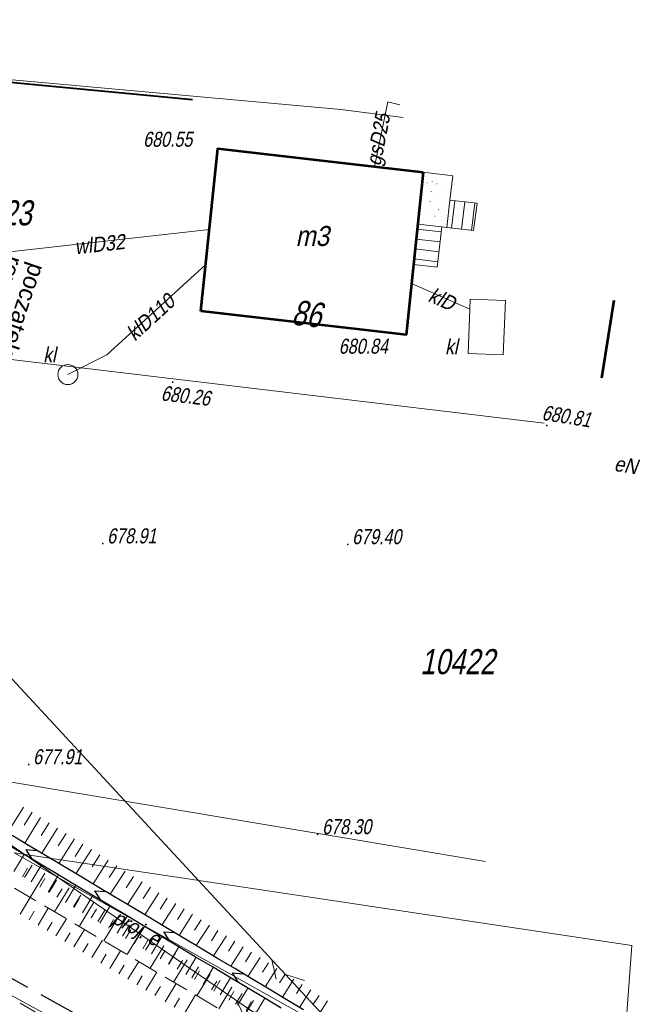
# Model space of a CAD drawing. Header units: metres. Extents: x 7168 to 12828, y 1523 to 3619.
# Tile 48 of 133: x 8778 to 8809, y 3457 to 3506. Entities that reach past the tile are written whole.
import ezdxf

# ---------------------------------------------------------------- set-up
doc = ezdxf.new("R2010")
doc.units = ezdxf.units.M
for name, pattern in [('BUBZ01-500', [1.75, 1.25, -0.5]), ('DGN Style 2', [3.921133, 2.35268, -1.568453]), ('DGN Style 3', [2.649063, 1.892188, -0.756875])]:
    doc.linetypes.add(name, pattern=pattern)
for name, color, linetype, lineweight in [('1_opis remont rowy', 5, 'Continuous', 0), ('211-numer działki ewidencyjnej', 7, 'Continuous', 0), ('219-działka ewidencyjna', 7, 'Continuous', 0), ('238-Punkt adresowy budynku', 250, 'Continuous', 0), ('2_krawedz jezdni', 7, 'DGN Style 3', 30), ('2_krawedz pobocza', 7, 'DGN Style 2', 13), ('312-budynek ewidencyjny', 7, 'Continuous', 0), ('312-oznaczenie budynku ewidencyjnego-Atr117', 7, 'Continuous', 0), ('352-schody', 7, 'Continuous', 0), ('4_korytka sciekowe', 5, 'Continuous', 13), ('_0', 7, 'Continuous', 0), ('BUBZ01', 4, 'Continuous', 0), ('BUBZ01_1', 4, 'Continuous', 0), ('EGBI - Wiatrołap', 7, 'Continuous', 0), ('ogrodzenie trwałe (linia)', 250, 'Continuous', 0), ('osadnik kanalizacji lokalnej (dół Chambeau) (powierzchnia)', 250, 'Continuous', 0), ('przewód elektroenergetyczny (linia)-Atr1', 250, 'Continuous', 0), ('przewód elektroenergetyczny - projektowany lub w budowie (linia) - ob. projektowany-Atr1', 250, 'Continuous', 0), ('przewód gazowy (linia)', 250, 'Continuous', 0), ('przewód gazowy (linia)-Atr1', 250, 'Continuous', 0), ('przewód kanalizacyjny (linia)', 250, 'Continuous', 0), ('przewód kanalizacyjny (linia)-Atr1', 250, 'Continuous', 0), ('przewód wodociągowy (linia)', 250, 'Continuous', 0), ('przewód wodociągowy (linia)-Atr1', 250, 'Continuous', 0), ('RTPW02', 98, 'Continuous', 0), ('SUKM - Osadnik  szambo', 7, 'Continuous', 0), ('SUTP_B - Przewód telekomunikacyjny napowietrzny', 7, 'Continuous', 0)]:
    doc.layers.add(name, color=color, linetype=linetype, lineweight=lineweight)
doc.styles.add('None', font='arial.ttf', dxfattribs={"width": 0.9})
doc.styles.get("Standard").update_dxf_attribs({"font": 'arial.ttf'})
doc.styles.add('Style-Arial', font='arial.ttf')

# ---------------------------------------------------------------- blocks, each defined once
blk = doc.blocks.new('SUKM')
at = {"layer": 'SUKM - Osadnik  szambo', "color": 34, "linetype": 'Continuous', "lineweight": 13}
blk.add_circle((0, 0), 1, dxfattribs=at)
blk = doc.blocks.new('RTPW02_1')
at = {"layer": 'RTPW02', "linetype": 'Continuous'}
h = blk.add_hatch(color=256, dxfattribs=at)
edge = h.paths.add_edge_path()
edge.add_arc((0, 0), 0.0045, 0, 360)

msp = doc.modelspace()

# ---------------------------------------------------------------- linework, layer by layer
at = {"layer": '219-działka ewidencyjna', "color": 3, "linetype": 'Continuous', "lineweight": 13, "true_color": 0x00ff00, "flags": 128}
for points in [[(8744.808, 3506.343), (8794.408, 3501.853)], [(8794.408, 3501.853), (8797.515, 3501.46)], [(8752.218, 3492.443), (8781.028, 3489.013)], [(8781.028, 3489.013), (8804.558, 3486.193)], [(8777.558, 3468.333), (8801.628, 3464.313)], [(8808.028, 3447.943), (8778.088, 3464.743)], [(8790.208, 3462.923), (8778.088, 3464.743)], [(8790.208, 3462.923), (8808.928, 3460.123)], [(8808.028, 3447.943), (8808.928, 3460.123)]]:
    msp.add_lwpolyline(points, dxfattribs=at)
at = {"layer": '2_krawedz jezdni'}
msp.add_line((8774.786, 3460.239), (8787.911, 3452.977), dxfattribs=at)
at = {"layer": '2_krawedz pobocza'}
msp.add_line((8774.412, 3459.589), (8787.537, 3452.327), dxfattribs=at)
at = {"layer": '312-budynek ewidencyjny', "color": 250, "linetype": 'Continuous', "lineweight": 53, "flags": 128}
for points in [[(8787.418, 3491.783), (8788.268, 3499.903)], [(8788.268, 3499.903), (8798.518, 3498.723)], [(8798.518, 3498.723), (8797.668, 3490.613)], [(8807.438, 3488.463), (8808.048, 3492.343)], [(8797.668, 3490.613), (8787.418, 3491.783)]]:
    msp.add_lwpolyline(points, dxfattribs=at)
at = {"layer": '352-schody', "color": 250, "linetype": 'Continuous', "lineweight": 13, "flags": 128}
for points in [[(8799.688, 3495.963), (8799.848, 3497.333), (8801.208, 3497.173), (8801.028, 3495.813), (8799.688, 3495.963)], [(8799.688, 3495.963), (8799.848, 3497.333), (8801.208, 3497.173), (8801.028, 3495.813), (8799.688, 3495.963)], [(8799.448, 3495.993), (8799.208, 3493.993), (8798.038, 3494.113), (8798.248, 3496.133), (8799.448, 3495.993)], [(8799.448, 3495.993), (8799.208, 3493.993), (8798.038, 3494.113), (8798.248, 3496.133), (8799.448, 3495.993)]]:
    msp.add_lwpolyline(points, close=True, dxfattribs=at)
for points in [[(8799.935, 3495.935), (8800.096, 3497.304)], [(8800.432, 3495.88), (8800.593, 3497.245)], [(8800.929, 3495.824), (8801.089, 3497.187)], [(8798.223, 3495.888), (8799.418, 3495.745)], [(8798.171, 3495.391), (8799.359, 3495.248)], [(8798.119, 3494.893), (8799.299, 3494.752)], [(8798.067, 3494.396), (8799.239, 3494.255)]]:
    msp.add_lwpolyline(points, dxfattribs=at)
at = {"layer": '4_korytka sciekowe', "linetype": 'Continuous', "lineweight": 30}
for p, q in [((8778.808, 3465.116), (8777.993, 3465.604)), ((8778.551, 3464.687), (8777.736, 3465.174)), ((8779.666, 3464.603), (8778.808, 3465.116)), ((8779.41, 3464.174), (8778.551, 3464.687)), ((8778.679, 3464.902), (8778.98, 3464.431)), ((8778.679, 3464.902), (8779.237, 3464.86)), ((8780.524, 3464.09), (8779.666, 3464.603)), ((8780.268, 3463.661), (8779.41, 3464.174)), ((8781.126, 3463.148), (8780.268, 3463.661)), ((8781.383, 3463.577), (8780.524, 3464.09)), ((8781.985, 3462.635), (8781.126, 3463.148)), ((8782.241, 3463.064), (8781.383, 3463.577)), ((8782.843, 3462.122), (8781.985, 3462.635)), ((8782.113, 3462.85), (8782.414, 3462.379)), ((8782.113, 3462.85), (8782.67, 3462.808)), ((8783.1, 3462.551), (8782.241, 3463.064)), ((8783.958, 3462.038), (8783.1, 3462.551)), ((8783.702, 3461.609), (8782.843, 3462.122)), ((8784.816, 3461.525), (8783.958, 3462.038)), ((8784.56, 3461.096), (8783.702, 3461.609)), ((8785.675, 3461.012), (8784.816, 3461.525)), ((8785.418, 3460.583), (8784.56, 3461.096)), ((8785.547, 3460.798), (8785.847, 3460.327)), ((8785.547, 3460.798), (8786.104, 3460.756)), ((8786.533, 3460.499), (8785.675, 3461.012)), ((8786.277, 3460.07), (8785.418, 3460.583)), ((8787.392, 3459.986), (8786.533, 3460.499)), ((8787.135, 3459.557), (8786.277, 3460.07)), ((8788.25, 3459.473), (8787.392, 3459.986)), ((8787.993, 3459.044), (8787.135, 3459.557)), ((8789.108, 3458.96), (8788.25, 3459.473)), ((8788.852, 3458.531), (8787.993, 3459.044)), ((8788.98, 3458.746), (8789.281, 3458.275)), ((8788.98, 3458.746), (8789.538, 3458.704)), ((8789.967, 3458.447), (8789.108, 3458.96)), ((8789.71, 3458.018), (8788.852, 3458.531)), ((8790.825, 3457.934), (8789.967, 3458.447)), ((8790.569, 3457.505), (8789.71, 3458.018)), ((8791.683, 3457.421), (8790.825, 3457.934)), ((8791.427, 3456.992), (8790.569, 3457.505)), ((8792.542, 3456.908), (8791.683, 3457.421))]:
    msp.add_line(p, q, dxfattribs=at)
at = {"layer": '_0', "color": 7, "linetype": 'Continuous', "lineweight": 13}
for p, q in [((8778.561, 3467.029), (8777.766, 3465.736)), ((8778.592, 3466.125), (8778.987, 3466.767)), ((8779.413, 3466.505), (8778.624, 3465.226)), ((8779.443, 3465.608), (8779.839, 3466.243)), ((8780.262, 3465.976), (8779.473, 3464.719)), ((8780.292, 3465.087), (8780.685, 3465.71)), ((8781.108, 3465.444), (8780.328, 3464.208)), ((8781.142, 3464.565), (8781.531, 3465.176)), ((8778.081, 3463.803), (8778.594, 3464.661)), ((8781.952, 3464.907), (8781.182, 3463.698)), ((8781.991, 3464.04), (8782.373, 3464.637)), ((8778.94, 3463.29), (8779.453, 3464.148)), ((8782.794, 3464.368), (8782.038, 3463.186)), ((8778.767, 3463.976), (8778.511, 3463.547)), ((8779.798, 3462.777), (8780.311, 3463.635)), ((8782.841, 3463.514), (8783.215, 3464.098)), ((8783.636, 3463.829), (8782.895, 3462.674)), ((8779.626, 3463.463), (8779.369, 3463.034)), ((8783.691, 3462.988), (8784.057, 3463.559)), ((8784.479, 3463.29), (8783.754, 3462.161)), ((8780.484, 3462.95), (8780.227, 3462.521)), ((8780.657, 3462.264), (8781.17, 3463.122)), ((8784.542, 3462.462), (8784.9, 3463.02)), ((8785.321, 3462.751), (8784.613, 3461.647)), ((8781.342, 3462.437), (8781.086, 3462.008)), ((8781.515, 3461.751), (8782.028, 3462.609)), ((8785.392, 3461.936), (8785.742, 3462.481)), ((8786.163, 3462.211), (8785.472, 3461.134)), ((8782.201, 3461.924), (8781.944, 3461.495)), ((8782.373, 3461.238), (8782.886, 3462.096)), ((8786.242, 3461.409), (8786.584, 3461.941)), ((8787.005, 3461.672), (8786.331, 3460.621)), ((8783.059, 3461.411), (8782.803, 3460.982)), ((8783.232, 3460.725), (8783.745, 3461.583)), ((8787.093, 3460.883), (8787.426, 3461.402)), ((8783.917, 3460.898), (8783.661, 3460.469)), ((8784.09, 3460.212), (8784.603, 3461.07)), ((8787.847, 3461.132), (8787.19, 3460.107)), ((8787.943, 3460.356), (8788.268, 3460.862)), ((8784.776, 3460.385), (8784.519, 3459.956)), ((8784.949, 3459.699), (8785.462, 3460.557)), ((8788.689, 3460.593), (8788.049, 3459.594)), ((8788.794, 3459.83), (8789.11, 3460.323)), ((8785.634, 3459.872), (8785.378, 3459.443)), ((8785.807, 3459.186), (8786.32, 3460.044)), ((8789.531, 3460.053), (8788.908, 3459.08)), ((8789.644, 3459.304), (8789.952, 3459.783)), ((8786.493, 3459.359), (8786.236, 3458.93)), ((8786.665, 3458.673), (8787.178, 3459.531)), ((8790.373, 3459.514), (8789.766, 3458.567)), ((8790.495, 3458.777), (8790.794, 3459.244)), ((8787.351, 3458.846), (8787.095, 3458.417)), ((8787.524, 3458.16), (8788.037, 3459.018)), ((8791.215, 3458.974), (8790.625, 3458.054)), ((8791.345, 3458.251), (8791.636, 3458.704)), ((8788.209, 3458.333), (8787.953, 3457.903)), ((8788.382, 3457.647), (8788.895, 3458.505)), ((8792.057, 3458.435), (8791.484, 3457.54)), ((8789.068, 3457.82), (8788.811, 3457.39)), ((8789.24, 3457.134), (8789.753, 3457.992)), ((8792.196, 3457.724), (8792.478, 3458.165)), ((8792.899, 3457.895), (8792.343, 3457.027)), ((8789.926, 3457.307), (8789.67, 3456.877)), ((8790.099, 3456.621), (8790.612, 3457.479)), ((8793.046, 3457.198), (8793.32, 3457.625)), ((8793.741, 3457.356), (8793.202, 3456.514))]:
    msp.add_line(p, q, dxfattribs=at)
at = {"layer": 'BUBZ01', "linetype": 'BUBZ01-500', "lineweight": 13, "flags": 128}
for points in [[(8807.938, 3445.663), (8799.278, 3450.413), (8791.998, 3454.783), (8775.338, 3464.613), (8768.198, 3469.543), (8765.308, 3472.063)], [(8749.428, 3468.143), (8755.698, 3467.883), (8759.678, 3467.023), (8765.068, 3464.733), (8772.828, 3460.523), (8789.628, 3450.623)]]:
    msp.add_lwpolyline(points, dxfattribs=at)
at = {"layer": 'BUBZ01_1', "linetype": 'Continuous', "lineweight": 13}
for p, q in [((8778.619, 3463.508), (8778.993, 3464.12)), ((8778.891, 3462.516), (8779.632, 3463.729)), ((8779.839, 3462.776), (8780.207, 3463.378)), ((8780.117, 3461.793), (8780.846, 3462.987)), ((8781.059, 3462.043), (8781.421, 3462.636)), ((8778.896, 3462.513), (8778.39, 3461.674)), ((8781.342, 3461.07), (8782.06, 3462.245)), ((8779.093, 3461.825), (8778.838, 3461.404)), ((8779.799, 3461.981), (8779.287, 3461.133)), ((8782.279, 3461.311), (8782.636, 3461.894)), ((8779.993, 3461.288), (8779.736, 3460.862)), ((8780.701, 3461.448), (8780.184, 3460.591)), ((8782.568, 3460.347), (8783.275, 3461.503)), ((8780.893, 3460.751), (8780.633, 3460.321)), ((8781.604, 3460.915), (8781.082, 3460.05)), ((8783.499, 3460.578), (8783.85, 3461.152)), ((8783.729, 3459.662), (8784.425, 3460.8)), ((8781.793, 3460.214), (8781.531, 3459.779)), ((8782.507, 3460.383), (8781.979, 3459.509)), ((8784.655, 3459.884), (8785, 3460.449)), ((8783.409, 3459.85), (8782.877, 3458.967)), ((8784.89, 3458.977), (8785.575, 3460.097)), ((8785.81, 3459.19), (8786.15, 3459.746)), ((8782.693, 3459.677), (8782.428, 3459.238)), ((8784.312, 3459.318), (8783.774, 3458.426)), ((8786.051, 3458.291), (8786.725, 3459.394)), ((8783.593, 3459.14), (8783.325, 3458.696)), ((8785.215, 3458.785), (8784.672, 3457.884)), ((8786.966, 3458.496), (8787.3, 3459.043)), ((8784.493, 3458.603), (8784.223, 3458.155)), ((8786.182, 3458.214), (8785.633, 3457.304)), ((8787.212, 3457.606), (8787.876, 3458.691)), ((8788.058, 3457.84), (8788.387, 3458.379)), ((8785.393, 3458.066), (8785.12, 3457.614)), ((8788.309, 3456.959), (8788.962, 3458.028)), ((8789.149, 3457.185), (8789.473, 3457.715)), ((8786.358, 3457.491), (8786.082, 3457.034)), ((8787.149, 3457.644), (8786.595, 3456.724)), ((8789.406, 3456.312), (8790.048, 3457.364))]:
    msp.add_line(p, q, dxfattribs=at)
at = {"layer": 'EGBI - Wiatrołap', "color": 250, "linetype": 'Continuous', "lineweight": 13}
for p, q in [((8798.704, 3498.198), (8798.714, 3498.197)), ((8798.971, 3498.248), (8798.972, 3498.258)), ((8799.201, 3498.14), (8799.211, 3498.139)), ((8798.92, 3497.751), (8798.921, 3497.761)), ((8799.404, 3497.85), (8799.403, 3497.84)), ((8798.868, 3497.254), (8798.869, 3497.264)), ((8799.347, 3497.353), (8799.346, 3497.344)), ((8798.816, 3496.757), (8798.817, 3496.766)), ((8799.289, 3496.857), (8799.288, 3496.847)), ((8799.109, 3496.535), (8799.099, 3496.537)), ((8799.411, 3496.501), (8799.421, 3496.5))]:
    msp.add_line(p, q, dxfattribs=at)
at = {"layer": 'EGBI - Wiatrołap', "color": 250, "linetype": 'Continuous', "lineweight": 13, "flags": 128}
msp.add_lwpolyline([(8798.518, 3498.723), (8799.988, 3498.553), (8799.848, 3497.333), (8799.688, 3495.963), (8799.448, 3495.993), (8798.248, 3496.133), (8798.518, 3498.723)], dxfattribs=at)
at = {"layer": 'ogrodzenie trwałe (linia)', "color": 250, "linetype": 'Continuous', "lineweight": 40}
msp.add_line((8786.998, 3502.343), (8759.858, 3504.933), dxfattribs=at)
at = {"layer": 'osadnik kanalizacji lokalnej (dół Chambeau) (powierzchnia)', "color": 34, "linetype": 'Continuous', "lineweight": 13, "flags": 128}
msp.add_lwpolyline([(8800.868, 3492.383), (8802.618, 3492.313), (8802.508, 3489.603), (8800.758, 3489.673), (8800.848, 3491.893), (8800.868, 3492.383)], close=True, dxfattribs=at)
at = {"layer": 'przewód gazowy (linia)', "color": 30, "linetype": 'Continuous', "lineweight": 13, "flags": 128}
msp.add_lwpolyline([(8797.346, 3502.088), (8796.758, 3502.243), (8796.088, 3499.003)], dxfattribs=at)
at = {"layer": 'przewód kanalizacyjny (linia)', "color": 34, "linetype": 'Continuous', "lineweight": 13, "flags": 128}
for points in [[(8787.658, 3494.123), (8782.728, 3489.613), (8780.778, 3488.623)], [(8797.938, 3493.173), (8800.848, 3491.893)]]:
    msp.add_lwpolyline(points, dxfattribs=at)
at = {"layer": 'przewód wodociągowy (linia)', "color": 5, "linetype": 'Continuous', "lineweight": 13, "flags": 128}
msp.add_lwpolyline([(8694.718, 3490.383), (8711.238, 3481.823), (8723.878, 3484.713), (8737.778, 3490.323), (8762.578, 3492.543), (8775.318, 3494.463), (8787.848, 3495.863)], dxfattribs=at)
at = {"layer": 'SUTP_B - Przewód telekomunikacyjny napowietrzny', "color": 30, "linetype": 'Continuous', "lineweight": 13, "flags": 128}
for points in [[(8799.278, 3450.413), (8761.048, 3491.713), (8724.928, 3487.103)], [(8724.928, 3487.103), (8761.208, 3476.663), (8799.278, 3450.413)], [(8792.591, 3458.373), (8791.636, 3458.668), (8790.957, 3459.402), (8791.178, 3458.427)], [(8791.013, 3456.719), (8790.016, 3456.799), (8789.193, 3457.366), (8789.622, 3456.463)]]:
    msp.add_lwpolyline(points, dxfattribs=at)

# ---------------------------------------------------------------- block references
at = {"layer": 'RTPW02', "linetype": 'Continuous', "xscale": 10, "yscale": 10, "zscale": 10}
for p in [(8788.248, 3499.913), (8797.668, 3490.603), (8786.008, 3488.243), (8804.688, 3486.083), (8782.518, 3480.183), (8794.748, 3480.143), (8778.818, 3469.153), (8793.248, 3465.663)]:
    msp.add_blockref('RTPW02_1', p, dxfattribs=at)
at = {"layer": 'SUKM - Osadnik  szambo', "color": 34, "linetype": 'Continuous', "lineweight": 13, "xscale": 0.5, "yscale": 0.5, "zscale": 0.5}
msp.add_blockref('SUKM', (8780.778, 3488.623), dxfattribs=at)

# ---------------------------------------------------------------- texts
at = {"layer": '1_opis remont rowy', "insert": (8779.686, 3493.993), "char_height": 0.85, "attachment_point": 1, "rotation": 251.4429, "line_spacing_factor": 0.84, "style": 'Style-Arial'}
msp.add_mtext('poczatek przebudowy\\Prowu przydrożnego,\\Pstr. lewa, km 2+005.34', dxfattribs=at)
at = {"layer": '211-numer działki ewidencyjnej', "color": 3, "linetype": 'Continuous', "lineweight": 13, "true_color": 0x00ff00, "char_height": 1.25, "attachment_point": 1, "line_spacing_factor": 0.6}
for s, insert in [('\\FKRENTZ_1250;\\Q12;\\H1x;\\W0.8;10423', (8775.255, 3497.322)), ('\\FKRENTZ_1250;\\Q12;\\H1x;\\W0.8;10422', (8798.368, 3474.913))]:
    msp.add_mtext(s, dxfattribs=dict(at, insert=insert))
at = {"layer": '238-Punkt adresowy budynku', "color": 250, "linetype": 'Continuous', "lineweight": 30, "insert": (8792.643, 3491.023), "char_height": 1.25, "attachment_point": 8, "rotation": 353.486, "line_spacing_factor": 0.6}
msp.add_mtext('\\FKRENTZ_1250;\\Q12;\\H1x;\\W0.79;86', dxfattribs=at)
at = {"layer": '312-oznaczenie budynku ewidencyjnego-Atr117', "color": 250, "insert": (8792.981, 3495.536), "char_height": 1, "attachment_point": 5, "line_spacing_factor": 0.6}
msp.add_mtext('\\FKRENTZ_1250;\\Q12;\\H1x;\\W0.9;m3', dxfattribs=at)
at = {"layer": 'przewód elektroenergetyczny (linia)-Atr1', "color": 1, "insert": (8808.068, 3484.188), "char_height": 0.75, "attachment_point": 4, "rotation": 350.707, "line_spacing_factor": 0.6}
msp.add_mtext('\\FKRENTZ_1250;\\Q12;\\H1x;\\W0.9;eN', dxfattribs=at)
at = {"layer": 'przewód elektroenergetyczny - projektowany lub w budowie (linia) - ob. projektowany-Atr1', "color": 1, "insert": (8783.071, 3461.504), "char_height": 0.75, "attachment_point": 4, "rotation": 330.713, "line_spacing_factor": 0.6}
msp.add_mtext('\\FKRENTZ_1250;\\Q12;\\H1x;\\W0.9;proj. e', dxfattribs=at)
at = {"layer": 'przewód gazowy (linia)-Atr1', "color": 250, "insert": (8796.125, 3499.058), "char_height": 0.75, "attachment_point": 4, "rotation": 78.9974, "line_spacing_factor": 0.6}
msp.add_mtext('\\FKRENTZ_1250;\\Q12;\\H1x;\\W0.9;gsD25', dxfattribs=at)
at = {"layer": 'przewód kanalizacyjny (linia)-Atr1', "color": 34, "char_height": 0.75, "attachment_point": 4, "line_spacing_factor": 0.6}
for s, insert, rotation in [('\\FKRENTZ_1250;\\Q12;\\H1x;\\W0.9;klD110', (8783.871, 3490.534), 42.452), ('\\FKRENTZ_1250;\\Q12;\\H1x;\\W0.9;klD', (8798.858, 3492.648), 336.204)]:
    msp.add_mtext(s, dxfattribs=dict(at, insert=insert, rotation=rotation))
at = {"layer": 'przewód wodociągowy (linia)-Atr1', "color": 5, "insert": (8781.118, 3494.988), "char_height": 0.75, "attachment_point": 4, "rotation": 6.375, "line_spacing_factor": 0.6}
msp.add_mtext('\\FKRENTZ_1250;\\Q12;\\H1x;\\W0.9;wlD32', dxfattribs=at)
at = {"layer": 'RTPW02', "linetype": 'Continuous', "char_height": 0.75, "attachment_point": 7, "line_spacing_factor": 0.72}
for s, insert in [('\\FKRENTZ_1250;\\Q12;\\H1x;\\W0.8; 680.55', (8784.313, 3499.987)), ('\\FKRENTZ_1250;\\Q12;\\H1x;\\W0.8; 680.84', (8794.078, 3489.654)), ('\\FKRENTZ_1250;\\Q12;\\H1x;\\W0.8; 678.91', (8782.518, 3480.183)), ('\\FKRENTZ_1250;\\Q12;\\H1x;\\W0.8; 679.40', (8794.748, 3480.143)), ('\\FKRENTZ_1250;\\Q12;\\H1x;\\W0.8; 677.91', (8778.818, 3469.153)), ('\\FKRENTZ_1250;\\Q12;\\H1x;\\W0.8; 678.30', (8793.248, 3465.663))]:
    msp.add_mtext(s, dxfattribs=dict(at, insert=insert))
for s, insert, rotation in [('\\FKRENTZ_1250;\\Q12;\\H1x;\\W0.8; 680.26', (8785.177, 3487.351), 353.4041), ('\\FKRENTZ_1250;\\Q12;\\H1x;\\W0.8; 680.81', (8804.183, 3486.394), 350.9072)]:
    msp.add_mtext(s, dxfattribs=dict(at, insert=insert, rotation=rotation))
at = {"layer": 'SUKM - Osadnik  szambo', "color": 34, "linetype": 'Continuous', "lineweight": 13, "char_height": 0.75, "attachment_point": 7, "line_spacing_factor": 0.6, "style": 'None'}
for insert in [(8799.608, 3489.641), (8779.548, 3489.241)]:
    msp.add_mtext('\\FKRENTZ_1250;\\Q12;\\H1x;\\W0.87;kl', dxfattribs=dict(at, insert=insert))

doc.saveas('drawing.dxf')
